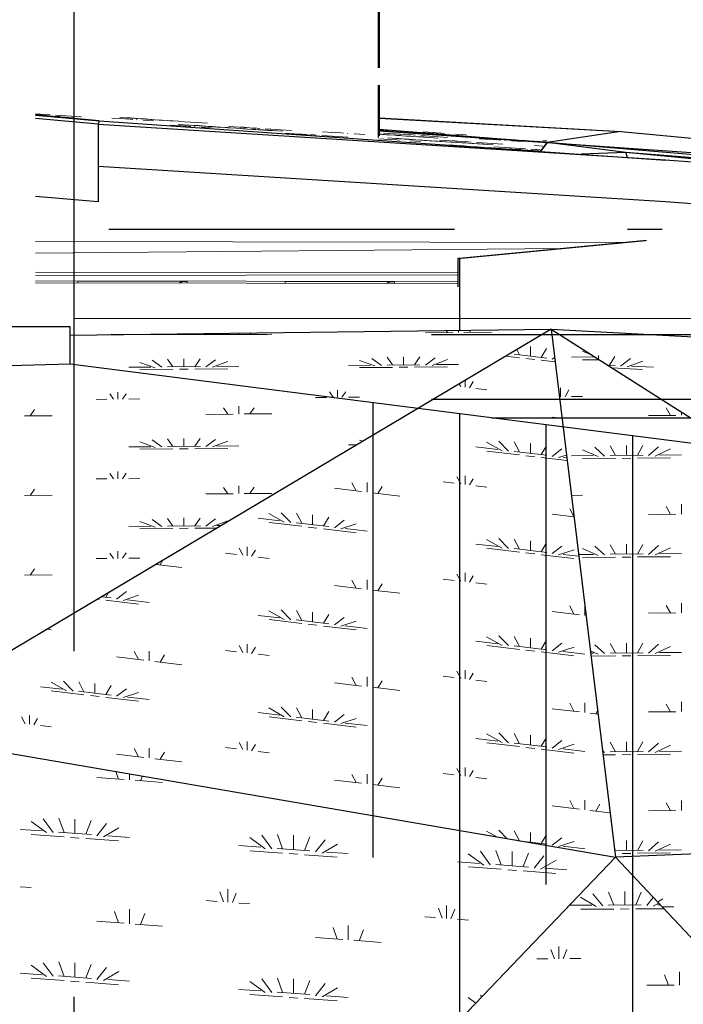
# Model space of a CAD drawing. Extents: x -805 to 3526, y -961 to 1039.
# Tile 118 of 256: x 294.46 to 296.38, y 34.36 to 37.2. Entities that reach past the tile are written whole.
import ezdxf

# ---------------------------------------------------------------- set-up
doc = ezdxf.new("R2010")
doc.units = 0
for name, pattern in [('_Ebene_', [4, 2, -1, 0, -1]), ('AUSGEZOGEN', [2, 1, 1]), ('STRICHPUNKT', [1, 0.5, -0.25, 0, -0.25]), ('VERDECKT2', [4.7625, 3.175, -1.5875])]:
    doc.linetypes.add(name, pattern=pattern)
doc.layers.get('0').update_dxf_attribs({"color": 251})
for name, color, linetype, lineweight in [('P-HP-Dorsten 2022 - Ansicht$0$IFCOUT_Oberbau_IFC_RVT-1-Schnitt 8$0$A-GENM', 13, 'Continuous', 9), ('P-HP-Dorsten 2022 - Ansicht$0$VE22-087 - Bf_Dorsten-Hervest ModellRevit2021_rvt-1-Schnitt 8$0$A-FLOR', 192, 'Continuous', 9), ('P-HP-Dorsten 2022 - Ansicht$0$VE22-087 - Bf_Dorsten-Hervest ModellRevit2021_rvt-1-Schnitt 8$0$A-FLOR-PATT', 8, 'Continuous', 35), ('P-HP-Dorsten 2022 - Ansicht$0$VE22-087 - Bf_Dorsten-Hervest ModellRevit2021_rvt-1-Schnitt 8$0$A-WALL', 113, 'Continuous', 9), ('TTK-B-Bestand', 252, 'Continuous', 35), ('TTK-P-Treppe oben', 12, 'Continuous', 25), ('TTK-P-Treppe unten', 12, 'Continuous', 25)]:
    doc.layers.add(name, color=color, linetype=linetype, lineweight=lineweight)
for name, color, linetype in [('TTK-P-Bahnsteig', 12, 'Continuous'), ('TTK-P-Böschung', 140, 'Continuous'), ('TTK-P-Gleis', 162, 'Continuous'), ('TTK-P-Kabelkanal', 162, 'Continuous'), ('TTK-P-TEXT', 12, 'AUSGEZOGEN')]:
    doc.layers.add(name, color=color, linetype=linetype)
doc.styles.add('AKG DIN 6776', font='AKG_DIN67.TTF')
doc.dimstyles.new('TTK$6', dxfattribs={"dimtxt": 2.5, "dimasz": 2.5, "dimexe": 3.5, "dimexo": 0.1, "dimgap": 1, "dimtad": 1, "dimzin": 0, "dimtxsty": 'AKG DIN 6776', "dimblk": 'OBLIQUE', "dimcen": -0.09, "dimdle": 3, "dimse1": 1, "dimse2": 1, "dimclrd": 256, "dimclre": 256, "dimclrt": 256, "dimadec": 3, "dimazin": 0, "dimtfac": 1, "dimtofl": 0, "dimtmove": 0, "dimatfit": 3, "dimldrblk": 'OBLIQUE', "dimfxl": 7, "dimfxlon": 1, "dimtolj": 1, "dimtzin": 0, "dimlwd": -1, "dimlwe": -1, "dimarcsym": 0})

# ---------------------------------------------------------------- blocks, each defined once
blk = doc.blocks.new('*D549')
at = {"layer": 'DEFPOINTS', "color": 0}
for p in [(1594.653, 36.7397), (1594.3062, 36.5752), (8.2233, 0)]:
    blk.add_point(p, dxfattribs=at)
at = {"layer": 'TTK-B-Bestand', "insert": (1594.1093, 36.9835), "char_height": 0.25, "attachment_point": 5, "style": 'AKG DIN 6776'}
blk.add_mtext('\\A1;36,588', dxfattribs=at)
blk = doc.blocks.new('_OBLIQUE')
at = {"color": 0, "linetype": 'ByBlock'}
blk.add_line((-0.5, -0.5), (0.5, 0.5), dxfattribs=at)
blk = doc.blocks.new('*D548')
at = {"layer": 'DEFPOINTS', "color": 0}
for p in [(1585.5366, 36.7706), (1585.0459, 36.614), (-0.8681, 0.0309)]:
    blk.add_point(p, dxfattribs=at)
at = {"layer": 'TTK-B-Bestand', "insert": (1585.0178, 37.0144), "char_height": 0.25, "attachment_point": 5, "style": 'AKG DIN 6776'}
blk.add_mtext('\\A1;36,621', dxfattribs=at)
blk = doc.blocks.new('*D547')
at = {"layer": 'DEFPOINTS', "color": 0}
for p in [(1244.5951, 35.6713), (1244.1853, 35.5313), (0, 0)]:
    blk.add_point(p, dxfattribs=at)
at = {"layer": 'TTK-P-Treppe unten', "insert": (1244.1389, 35.9152), "char_height": 0.25, "attachment_point": 5, "style": 'AKG DIN 6776', "bg_fill": 3, "box_fill_scale": 1.1, "bg_fill_color": 256, "bg_fill_true_color": 13158600, "bg_fill_transparency": 0}
blk.add_mtext('\\A1;35,53', dxfattribs=at)
blk = doc.blocks.new('*D546')
at = {"layer": 'DEFPOINTS', "color": 0}
for p in [(1248.9571, 37.4519), (1249.0816, 37.3335), (0, 0)]:
    blk.add_point(p, dxfattribs=at)
at = {"layer": 'TTK-P-Treppe unten', "insert": (1249.4133, 37.6958), "char_height": 0.25, "attachment_point": 5, "style": 'AKG DIN 6776'}
blk.add_mtext('\\A1;37,33', dxfattribs=at)
blk = doc.blocks.new('*D545')
at = {"layer": 'DEFPOINTS', "color": 0}
for p in [(1259.6018, 37.4765), (1259.6991, 37.3874), (0.198, 0.0396)]:
    blk.add_point(p, dxfattribs=at)
at = {"layer": 'TTK-P-Treppe unten', "insert": (1259.1455, 37.7204), "char_height": 0.25, "attachment_point": 5, "style": 'AKG DIN 6776'}
blk.add_mtext('\\A1;37,35', dxfattribs=at)
blk = doc.blocks.new('*D543')
at = {"layer": 'DEFPOINTS', "color": 0}
for p in [(859.6449, 36.5698), (860.128, 36.5698), (-0.7156, 0.0247)]:
    blk.add_point(p, dxfattribs=at)
at = {"layer": 'TTK-P-TEXT', "insert": (860.5843, 36.8136), "char_height": 0.25, "attachment_point": 5, "style": 'AKG DIN 6776'}
blk.add_mtext('\\A1;36,55', dxfattribs=at)
blk = doc.blocks.new('*D541')
at = {"layer": 'DEFPOINTS', "color": 0}
for p in [(868.7985, 36.6417), (869.2816, 36.6417), (8.438, 0.0966)]:
    blk.add_point(p, dxfattribs=at)
at = {"layer": 'TTK-B-Bestand', "insert": (869.7378, 36.8855), "char_height": 0.25, "attachment_point": 5, "style": 'AKG DIN 6776'}
blk.add_mtext('\\A1;36,55', dxfattribs=at)
blk = doc.blocks.new('*D540')
at = {"layer": 'DEFPOINTS', "color": 0}
for p in [(1239.4124, 37.4656), (1239.2481, 37.3256), (-4.9372, 1.7943)]:
    blk.add_point(p, dxfattribs=at)
at = {"layer": 'TTK-P-Treppe unten', "insert": (1238.8681, 37.7095), "char_height": 0.25, "attachment_point": 5, "style": 'AKG DIN 6776', "bg_fill": 3, "box_fill_scale": 1.1, "bg_fill_color": 256, "bg_fill_true_color": 13158600, "bg_fill_transparency": 0}
blk.add_mtext('\\A1;37,329', dxfattribs=at)
blk = doc.blocks.new('*D539')
at = {"layer": 'DEFPOINTS', "color": 0}
for p in [(303.4751, 35.7451), (303.9213, 35.7444), (0, 0)]:
    blk.add_point(p, dxfattribs=at)
at = {"layer": 'TTK-P-Treppe oben', "insert": (304.3775, 35.9883), "char_height": 0.25, "attachment_point": 5, "style": 'AKG DIN 6776'}
blk.add_mtext('\\A1;35,75', dxfattribs=at)
blk = doc.blocks.new('*D538')
at = {"layer": 'DEFPOINTS', "color": 0}
for p in [(1076.6395, 36.011), (1076.7895, 35.997), (0, 0)]:
    blk.add_point(p, dxfattribs=at)
at = {"layer": 'TTK-P-Treppe oben', "insert": (1076.1833, 36.2548), "char_height": 0.25, "attachment_point": 5, "style": 'AKG DIN 6776'}
blk.add_mtext('\\A1;36,00', dxfattribs=at)

msp = doc.modelspace()

# ---------------------------------------------------------------- linework, layer by layer
at = {"layer": 'P-HP-Dorsten 2022 - Ansicht$0$IFCOUT_Oberbau_IFC_RVT-1-Schnitt 8$0$A-GENM', "color": 251, "lineweight": 5}
for p, q in [((296.2135, 36.5592), (294.5031, 36.562)), ((296.0269, 36.5416), (294.5031, 36.5281)), ((295.7239, 36.471), (294.5031, 36.473)), ((295.7239, 36.4651), (294.5031, 36.4635)), ((294.5031, 36.448), (295.7239, 36.446)), ((294.6252, 36.4468), (294.6251, 36.4418)), ((294.6411, 36.4468), (294.6252, 36.4468)), ((294.6252, 36.4468), (294.9251, 36.4463)), ((294.918, 36.4413), (294.9251, 36.4463)), ((294.9251, 36.4463), (294.9411, 36.4463)), ((294.9251, 36.4463), (294.9251, 36.4413)), ((294.9407, 36.4413), (294.9411, 36.4463)), ((294.9411, 36.4413), (294.9411, 36.4463)), ((295.2411, 36.4458), (295.2251, 36.4458)), ((295.2251, 36.4458), (295.5251, 36.4453)), ((295.2251, 36.4458), (295.2251, 36.4408)), ((295.518, 36.4403), (295.5251, 36.4453)), ((295.5251, 36.4453), (295.5411, 36.4453)), ((295.5251, 36.4453), (295.5251, 36.4403)), ((295.5407, 36.4403), (295.5411, 36.4453)), ((295.541, 36.4403), (295.5411, 36.4453))]:
    msp.add_line(p, q, dxfattribs=at)
at = {"layer": 'P-HP-Dorsten 2022 - Ansicht$0$IFCOUT_Oberbau_IFC_RVT-1-Schnitt 8$0$A-GENM', "color": 251}
msp.add_line((295.7239, 36.44), (294.5031, 36.442), dxfattribs=at)
at = {"layer": 'P-HP-Dorsten 2022 - Ansicht$0$VE22-087 - Bf_Dorsten-Hervest ModellRevit2021_rvt-1-Schnitt 8$0$A-FLOR', "color": 251, "lineweight": 25}
for p, q in [((295.4942, 37.0642), (295.4942, 37.2953)), ((295.4962, 37.2953), (295.4962, 37.0642)), ((295.4942, 36.863), (295.4942, 37.0142)), ((295.4962, 37.0142), (295.4962, 36.8677)), ((294.687, 36.9109), (294.5031, 36.9279)), ((294.5031, 36.927), (294.687, 36.9109)), ((294.6844, 36.9011), (294.5031, 36.9176)), ((294.6844, 36.9011), (294.5031, 36.9171)), ((294.687, 36.9109), (294.6844, 36.9011)), ((294.687, 36.9109), (296.3245, 36.7975)), ((295.4962, 36.9194), (296.1956, 36.8796)), ((295.4962, 36.9181), (296.1956, 36.8796)), ((294.6841, 36.8999), (294.6844, 36.901)), ((294.6841, 36.8999), (294.6841, 36.7799)), ((296.3245, 36.7975), (294.6841, 36.8999)), ((295.4962, 36.8866), (295.9819, 36.8483)), ((295.9819, 36.8483), (295.4962, 36.8821)), ((295.4962, 36.8821), (295.9819, 36.8483)), ((296.1956, 36.8796), (295.9819, 36.8483)), ((296.1956, 36.8796), (296.788, 36.8238)), ((295.9631, 36.8225), (295.9819, 36.8483)), ((295.9819, 36.8483), (295.9631, 36.8225)), ((296.2093, 36.8188), (295.9819, 36.8483)), ((296.788, 36.781), (295.9819, 36.8483)), ((295.9819, 36.8483), (296.788, 36.7926)), ((296.2093, 36.8188), (296.0806, 36.8144)), ((296.788, 36.7639), (296.2093, 36.8188)), ((296.2093, 36.8188), (296.2139, 36.8052)), ((296.788, 36.7741), (296.2093, 36.8188)), ((296.788, 36.7624), (296.3245, 36.7975)), ((294.6841, 36.7799), (296.3245, 36.6775)), ((296.3245, 36.6775), (296.788, 36.6424)), ((295.7239, 36.5129), (296.2663, 36.5642)), ((296.2696, 36.5642), (295.7283, 36.5129)), ((295.7239, 36.5129), (295.7239, 36.4303)), ((295.7283, 36.5129), (295.7239, 36.5129)), ((295.7283, 36.5129), (295.7283, 36.3047)), ((294.6036, 36.291), (295.9933, 36.3079)), ((295.9933, 36.3079), (298.3084, 36.1822)), ((294.6036, 36.2073), (293.3819, 36.1726))]:
    msp.add_line(p, q, dxfattribs=at)
at = {"layer": 'P-HP-Dorsten 2022 - Ansicht$0$VE22-087 - Bf_Dorsten-Hervest ModellRevit2021_rvt-1-Schnitt 8$0$A-FLOR-PATT', "color": 251, "lineweight": 9}
for p, q in [((294.5153, 36.93), (294.5031, 36.9311)), ((294.5031, 36.9308), (294.5304, 36.929)), ((294.5455, 36.928), (294.5283, 36.9301)), ((294.5285, 36.9255), (294.5361, 36.9256)), ((294.5434, 36.9242), (294.5739, 36.9229)), ((294.5477, 36.9237), (294.5889, 36.9211)), ((294.5537, 36.9236), (294.6139, 36.9198)), ((294.5606, 36.927), (294.6362, 36.9222)), ((294.5757, 36.9261), (294.5741, 36.9269)), ((294.7233, 36.9184), (294.7537, 36.9165)), ((294.7464, 36.9208), (294.8074, 36.9168)), ((294.7719, 36.9153), (294.75, 36.9174)), ((294.8213, 36.9158), (294.7661, 36.9201)), ((294.784, 36.9145), (294.7687, 36.9164)), ((294.782, 36.9182), (294.8736, 36.9122)), ((294.7962, 36.9137), (294.795, 36.9145)), ((294.8388, 36.9147), (294.8101, 36.9172)), ((294.8144, 36.9126), (294.8448, 36.9106)), ((294.8532, 36.9138), (294.9331, 36.9087)), ((294.8685, 36.9129), (294.8575, 36.9139)), ((294.8919, 36.9111), (294.9164, 36.9095)), ((294.8991, 36.9109), (294.8962, 36.9112)), ((294.8918, 36.8981), (294.9219, 36.8961)), ((294.9154, 36.9003), (294.9758, 36.8964)), ((294.9399, 36.895), (294.9184, 36.897)), ((294.9347, 36.9083), (294.9999, 36.904)), ((294.9896, 36.8955), (294.935, 36.8996)), ((294.9519, 36.8942), (294.937, 36.896)), ((294.9506, 36.8978), (295.0413, 36.8919)), ((294.964, 36.8934), (294.9629, 36.8941)), ((295.0069, 36.8944), (294.9649, 36.8979)), ((294.982, 36.8923), (295.0121, 36.8903)), ((295.0363, 36.8925), (295.0055, 36.8954)), ((295.0212, 36.8935), (295.1119, 36.8876)), ((295.0665, 36.8906), (295.0499, 36.8926)), ((295.0594, 36.8908), (295.0836, 36.8892)), ((295.0607, 36.8947), (295.1368, 36.8898)), ((295.0968, 36.8886), (295.0954, 36.8896)), ((295.1216, 36.8908), (295.0969, 36.8931)), ((295.1017, 36.888), (295.1925, 36.8822)), ((295.1279, 36.8866), (295.1402, 36.8866)), ((295.152, 36.8888), (295.1354, 36.8908)), ((295.1469, 36.8853), (295.178, 36.8839)), ((295.1573, 36.8847), (295.2179, 36.8808)), ((295.1672, 36.8878), (295.2433, 36.8829)), ((295.1824, 36.8869), (295.1814, 36.8876)), ((295.4962, 36.8851), (295.5306, 36.8828)), ((295.2254, 36.8747), (295.3006, 36.8698)), ((295.2856, 36.8708), (295.2613, 36.8731)), ((295.3157, 36.8689), (295.2995, 36.8709)), ((295.3307, 36.8679), (295.4061, 36.8631)), ((295.3325, 36.879), (295.363, 36.877)), ((295.3458, 36.8669), (295.345, 36.8677)), ((295.3814, 36.8758), (295.3599, 36.8779)), ((295.3936, 36.875), (295.3789, 36.8768)), ((295.4058, 36.8742), (295.4051, 36.8749)), ((295.4242, 36.873), (295.4548, 36.8711)), ((295.4947, 36.8592), (295.525, 36.8572)), ((295.4953, 36.8721), (295.5585, 36.868)), ((295.5124, 36.871), (295.496, 36.873)), ((295.4962, 36.8814), (295.5031, 36.8809)), ((295.505, 36.8712), (295.5296, 36.8696)), ((295.5087, 36.875), (295.586, 36.8699)), ((295.5214, 36.8612), (295.5822, 36.8572)), ((295.5431, 36.8561), (295.522, 36.8581)), ((295.5552, 36.8553), (295.5408, 36.857)), ((295.596, 36.8563), (295.5416, 36.8604)), ((295.5431, 36.869), (295.5423, 36.87)), ((295.5705, 36.871), (295.5458, 36.8733)), ((295.548, 36.8684), (295.6404, 36.8624)), ((295.5566, 36.8586), (295.6479, 36.8527)), ((295.5673, 36.8545), (295.5668, 36.8552)), ((295.6135, 36.8552), (295.5719, 36.8587)), ((295.5747, 36.8669), (295.5878, 36.8669)), ((295.6015, 36.8689), (295.5852, 36.8709)), ((295.594, 36.8656), (295.6261, 36.8642)), ((295.6047, 36.865), (295.6663, 36.861)), ((295.6431, 36.8533), (295.6128, 36.8562)), ((295.6169, 36.8679), (295.6943, 36.8629)), ((295.6229, 36.8786), (295.6543, 36.8766)), ((295.6279, 36.8543), (295.7192, 36.8484)), ((295.6324, 36.8669), (295.6318, 36.8677)), ((295.6731, 36.8753), (295.6513, 36.8774)), ((295.6707, 36.8552), (295.7472, 36.8502)), ((295.6857, 36.8745), (295.6709, 36.8763)), ((295.6983, 36.8737), (295.6978, 36.8743)), ((295.7171, 36.8724), (295.7485, 36.8704)), ((295.7861, 36.8587), (295.8172, 36.8567)), ((295.8358, 36.8555), (295.8143, 36.8575)), ((295.8149, 36.8605), (295.8774, 36.8564)), ((295.8483, 36.8547), (295.8338, 36.8564)), ((295.8915, 36.8554), (295.8359, 36.8597)), ((295.851, 36.8579), (295.9447, 36.8517)), ((295.8607, 36.8539), (295.8604, 36.8545)), ((295.9095, 36.8543), (295.8671, 36.8579)), ((295.9399, 36.8523), (295.9091, 36.8552)), ((295.9696, 36.854), (295.981, 36.8533)), ((295.5855, 36.8533), (295.6158, 36.8514)), ((295.6735, 36.8513), (295.6576, 36.8533)), ((295.6662, 36.8515), (295.6905, 36.85)), ((295.7315, 36.8386), (295.7007, 36.8409)), ((295.704, 36.8494), (295.7034, 36.8503)), ((295.7319, 36.8512), (295.7076, 36.8535)), ((295.7088, 36.8488), (295.8002, 36.8429)), ((295.769, 36.836), (295.7307, 36.8392)), ((295.7353, 36.8473), (295.7483, 36.8473)), ((295.7625, 36.8492), (295.7466, 36.8512)), ((295.7543, 36.846), (295.7863, 36.8446)), ((295.765, 36.8454), (295.8259, 36.8415)), ((295.801, 36.8339), (295.7712, 36.8367)), ((295.7778, 36.8482), (295.8545, 36.8433)), ((295.7859, 36.8349), (295.8763, 36.829)), ((295.7932, 36.8473), (295.7927, 36.848)), ((295.8311, 36.832), (295.8155, 36.8339)), ((295.8279, 36.8319), (295.8478, 36.8306)), ((295.8291, 36.8358), (295.9048, 36.8309)), ((295.8612, 36.83), (295.8608, 36.8309)), ((295.8896, 36.8318), (295.8658, 36.8341)), ((295.8659, 36.8294), (295.9564, 36.8236)), ((295.8794, 36.8526), (295.9105, 36.8506)), ((295.8922, 36.828), (295.9053, 36.828)), ((295.92, 36.8299), (295.9044, 36.8318)), ((295.911, 36.8267), (295.9428, 36.8253)), ((295.9216, 36.8261), (295.9594, 36.8237)), ((295.9243, 36.8534), (295.9784, 36.8498)), ((295.9351, 36.8289), (295.9619, 36.8272)), ((295.9457, 36.8392), (295.9695, 36.8376)), ((295.9503, 36.8279), (295.95, 36.8287)), ((295.9712, 36.8503), (295.9551, 36.8522)), ((295.9635, 36.8505), (295.9782, 36.8495))]:
    msp.add_line(p, q, dxfattribs=at)
at = {"layer": 'P-HP-Dorsten 2022 - Ansicht$0$VE22-087 - Bf_Dorsten-Hervest ModellRevit2021_rvt-1-Schnitt 8$0$A-FLOR-PATT', "color": 251, "linetype": 'Continuous', "lineweight": 9}
for p, q in [((294.9954, 36.292), (295.0748, 36.2927)), ((295.059, 36.2926), (295.0563, 36.2965)), ((295.0907, 36.2928), (295.0907, 36.2969)), ((295.1066, 36.293), (295.1859, 36.2937)), ((295.1224, 36.2932), (295.1253, 36.2973)), ((295.6304, 36.2975), (295.7098, 36.2982)), ((295.694, 36.2981), (295.6898, 36.3042)), ((295.7257, 36.2984), (295.7257, 36.3046)), ((295.7415, 36.2985), (295.8209, 36.2992)), ((295.7574, 36.2987), (295.7618, 36.3051)), ((295.9336, 36.2304), (295.9336, 36.2585)), ((295.5669, 36.2049), (295.5669, 36.2279)), ((295.5987, 36.2052), (295.6141, 36.2277)), ((295.863, 36.2303), (295.9021, 36.2256)), ((295.8864, 36.2359), (295.9808, 36.2247)), ((295.9021, 36.2342), (295.8944, 36.249)), ((295.9651, 36.2267), (295.9804, 36.2521)), ((296.053, 36.2274), (296.1165, 36.228)), ((296.1096, 36.2339), (296.0843, 36.245)), ((296.131, 36.2202), (296.131, 36.2317)), ((296.1627, 36.2042), (296.1781, 36.2287)), ((294.8494, 36.1963), (294.8045, 36.2122)), ((294.8685, 36.1978), (294.8401, 36.2181)), ((294.8843, 36.199), (294.9796, 36.1998)), ((294.9002, 36.1992), (294.8848, 36.2214)), ((294.932, 36.1994), (294.932, 36.2224)), ((294.9637, 36.1997), (294.9791, 36.2222)), ((294.9955, 36.1988), (295.0239, 36.2196)), ((295.0145, 36.1978), (295.0594, 36.2145)), ((295.0272, 36.2002), (295.0907, 36.2007)), ((295.4082, 36.2035), (295.4717, 36.2041)), ((295.4844, 36.2018), (295.4395, 36.2177)), ((295.5035, 36.2033), (295.4751, 36.2236)), ((295.5193, 36.2045), (295.6145, 36.2053)), ((295.5352, 36.2047), (295.5198, 36.2269)), ((295.5987, 36.1983), (295.6939, 36.1991)), ((295.6304, 36.2043), (295.6588, 36.2251)), ((295.6495, 36.2033), (295.6944, 36.22)), ((295.6622, 36.2057), (295.7257, 36.2063)), ((295.921, 36.2234), (295.9461, 36.2204)), ((295.965, 36.2182), (296.0048, 36.2134)), ((295.9965, 36.2215), (296.0032, 36.2266)), ((296.0847, 36.2191), (296.1321, 36.2196)), ((296.1557, 36.2045), (296.1786, 36.2034)), ((296.1944, 36.2013), (296.2228, 36.2233)), ((296.2135, 36.1992), (296.2583, 36.2155)), ((296.2262, 36.2012), (296.2896, 36.1982)), ((294.7732, 36.198), (294.8367, 36.1985)), ((294.805, 36.1914), (294.9002, 36.1922)), ((294.9193, 36.1924), (294.9447, 36.1926)), ((294.9637, 36.1927), (295.059, 36.1936)), ((295.44, 36.1969), (295.5352, 36.1977)), ((295.5543, 36.1979), (295.5797, 36.1981)), ((296.169, 36.1961), (296.2578, 36.1919)), ((295.7322, 36.1419), (295.728, 36.1499)), ((295.7448, 36.1404), (295.7448, 36.1599)), ((295.7574, 36.1389), (295.7681, 36.1567)), ((294.7288, 36.1056), (294.718, 36.1211)), ((294.7415, 36.1056), (294.7415, 36.1264)), ((294.7542, 36.1058), (294.7649, 36.1215)), ((295.3638, 36.1111), (295.353, 36.1266)), ((295.3765, 36.1112), (295.3765, 36.1319)), ((295.3891, 36.1113), (295.3999, 36.1271)), ((295.7762, 36.1366), (295.8077, 36.1328)), ((296.0212, 36.1128), (296.0212, 36.1385)), ((296.0338, 36.1129), (296.0446, 36.1324)), ((296.053, 36.1131), (296.0847, 36.1134)), ((294.678, 36.1051), (294.7097, 36.1054)), ((294.7732, 36.1059), (294.805, 36.1062)), ((295.3129, 36.1106), (295.3447, 36.1109)), ((295.4082, 36.1114), (295.4399, 36.1117))]:
    msp.add_line(p, q, dxfattribs=at)
at = {"layer": 'P-HP-Dorsten 2022 - Ansicht$0$VE22-087 - Bf_Dorsten-Hervest ModellRevit2021_rvt-1-Schnitt 8$0$A-WALL', "color": 251, "lineweight": 25}
for p, q in [((294.6842, 36.7799), (294.6842, 36.6761)), ((294.6842, 36.6761), (294.5031, 36.6921)), ((294.6036, 36.3153), (289.8269, 36.3153)), ((294.6036, 36.2073), (294.6036, 36.3153))]:
    msp.add_line(p, q, dxfattribs=at)
at = {"layer": 'TTK-P-Gleis', "color": 251, "linetype": 'STRICHPUNKT', "ltscale": 2}
msp.add_line((314.6147, 36.5876), (294.6147, 36.597), dxfattribs=at)
at = {"layer": 'TTK-P-Kabelkanal', "color": 251, "linetype": 'AUSGEZOGEN', "ltscale": 2}
msp.add_line((298.0287, 36.3374), (294.6147, 36.339), dxfattribs=at)

# ---------------------------------------------------------------- dimensions: what is measured, and where the dimension line sits
at = {"layer": 'TTK-B-Bestand', "color": 251}
for feature_location, offset, origin, text, picture, middle in [((1585.0459, 36.614), (0.4461, 0.1576), (-0.8681, 0.0309), '36,621', '*D548', (1585.0178, 37.0144)), ((1594.3062, 36.5752), (0.2947, 0.1656), (8.2233, 0), '36,588', '*D549', (1594.1093, 36.9835))]:
    dim = msp.add_ordinate_dim(feature_location=feature_location, offset=offset, dtype=0, origin=origin, text=text, dimstyle='TTK$6', override={"dimscale": 0, "dimdec": 3, "dimtmove": 1, "dimfxlon": 0}, dxfattribs=at)
    dim.commit()
    dim.dimension.update_dxf_attribs({"geometry": picture, "text_midpoint": middle})

# ---------------------------------------------------------------- next in the draw order: dimensions: what is measured, and where the dimension line sits
at = {"layer": 'TTK-P-Treppe unten', "color": 251}
dim = msp.add_ordinate_dim(feature_location=(1244.1853, 35.5313), offset=(0.4098, 0.14), dtype=0, origin=(0, 0), dimstyle='TTK$6', override={"dimscale": 0, "dimtfill": 1}, dxfattribs=at)
dim.commit()
dim.dimension.update_dxf_attribs({"geometry": '*D547', "text_midpoint": (1244.1389, 35.9152)})

# ---------------------------------------------------------------- next in the draw order: linework, layer by layer
at = {"layer": 'P-HP-Dorsten 2022 - Ansicht$0$VE22-087 - Bf_Dorsten-Hervest ModellRevit2021_rvt-1-Schnitt 8$0$A-FLOR', "color": 251, "lineweight": 25}
for p, q in [((295.9933, 36.3079), (294.045, 35.1476)), ((295.9933, 36.3079), (298.2546, 34.8691)), ((295.9933, 36.3079), (296.1793, 34.7805)), ((294.045, 35.1476), (296.1793, 34.7805)), ((298.2546, 34.8691), (296.1793, 34.7805)), ((296.1793, 34.7805), (294.0896, 32.5953)), ((298.2375, 32.5953), (296.1793, 34.7805))]:
    msp.add_line(p, q, dxfattribs=at)
at = {"layer": 'P-HP-Dorsten 2022 - Ansicht$0$VE22-087 - Bf_Dorsten-Hervest ModellRevit2021_rvt-1-Schnitt 8$0$A-FLOR-PATT', "color": 251, "linetype": 'Continuous', "lineweight": 9}
for p, q in [((295.0907, 36.0626), (295.0907, 36.0856)), ((294.4716, 36.0572), (294.551, 36.0579)), ((294.4875, 36.0575), (294.4998, 36.0754)), ((294.9954, 36.0618), (295.0748, 36.0625)), ((295.059, 36.0624), (295.0467, 36.0802)), ((295.1066, 36.0628), (295.1859, 36.0634)), ((295.1224, 36.063), (295.1348, 36.081)), ((296.2752, 36.0581), (296.3546, 36.0588)), ((296.3387, 36.0587), (296.3264, 36.0807)), ((296.3704, 36.059), (296.3704, 36.0679)), ((295.9965, 36.0541), (296.0246, 36.0508)), ((294.8494, 35.9661), (294.8045, 35.982)), ((294.8685, 35.9676), (294.8401, 35.9879)), ((294.9002, 35.9689), (294.8848, 35.9911)), ((294.932, 35.9692), (294.932, 35.9922)), ((294.9637, 35.9695), (294.9791, 35.992)), ((294.9955, 35.9686), (295.0239, 35.9894)), ((295.0145, 35.9676), (295.0594, 35.9842)), ((295.4082, 35.9733), (295.4318, 35.9735)), ((295.4494, 35.984), (295.4395, 35.9875)), ((295.8517, 35.956), (295.8072, 35.9812)), ((295.8707, 35.9553), (295.8425, 35.9838)), ((295.9021, 35.9529), (295.8869, 35.982)), ((295.9336, 35.9491), (295.9336, 35.9773)), ((295.9651, 35.9454), (295.9804, 35.9709)), ((296.2117, 35.9432), (296.2117, 35.9717)), ((296.2434, 35.9434), (296.2588, 35.9713)), ((294.7732, 35.9678), (294.8367, 35.9683)), ((294.805, 35.9611), (294.9002, 35.962)), ((294.8843, 35.9687), (294.9796, 35.9696)), ((294.9193, 35.9621), (294.9447, 35.9624)), ((294.9637, 35.9625), (295.059, 35.9634)), ((295.0272, 35.97), (295.0907, 35.9705)), ((295.7762, 35.9678), (295.8392, 35.9603)), ((295.8077, 35.9556), (295.9021, 35.9444)), ((295.8864, 35.9547), (295.9808, 35.9435)), ((295.9965, 35.9403), (296.0247, 35.9621)), ((296.0154, 35.9365), (296.0376, 35.9438)), ((296.1292, 35.9396), (296.0843, 35.9593)), ((296.1482, 35.9411), (296.1198, 35.9664)), ((296.1641, 35.9427), (296.2593, 35.9436)), ((296.1799, 35.9429), (296.1645, 35.9705)), ((296.2752, 35.9423), (296.3036, 35.9682)), ((296.2942, 35.9411), (296.3391, 35.9617)), ((296.307, 35.9441), (296.3705, 35.9447)), ((295.921, 35.9422), (295.9461, 35.9392)), ((295.965, 35.9369), (296.0395, 35.9281)), ((296.028, 35.9379), (296.0385, 35.9366)), ((296.053, 35.9417), (296.1165, 35.9423)), ((296.0847, 35.9334), (296.1799, 35.9343)), ((296.199, 35.9345), (296.2244, 35.9347)), ((296.2434, 35.9349), (296.3387, 35.9358)), ((294.7288, 35.8754), (294.718, 35.8909)), ((294.7415, 35.8754), (294.7415, 35.8961)), ((294.7542, 35.8756), (294.7649, 35.8913)), ((294.678, 35.8749), (294.7097, 35.8751)), ((294.7732, 35.8757), (294.805, 35.876)), ((295.43, 35.8404), (295.4178, 35.8637)), ((295.4615, 35.8366), (295.4615, 35.8647)), ((295.6818, 35.8666), (295.7133, 35.8628)), ((295.7322, 35.8607), (295.7215, 35.881)), ((295.7448, 35.8591), (295.7448, 35.8844)), ((295.7574, 35.8577), (295.7681, 35.8755)), ((294.4875, 35.8273), (294.4998, 35.8452)), ((294.9954, 35.8316), (295.0748, 35.8323)), ((295.059, 35.8322), (295.0467, 35.85)), ((295.0907, 35.8324), (295.0907, 35.8554)), ((295.1066, 35.8325), (295.1859, 35.8332)), ((295.1224, 35.8328), (295.1348, 35.8507)), ((295.3671, 35.8478), (295.4457, 35.8384)), ((295.4772, 35.8347), (295.5559, 35.8253)), ((295.493, 35.8329), (295.5052, 35.8532)), ((295.7762, 35.8553), (295.8077, 35.8516)), ((294.4716, 35.827), (294.551, 35.8277)), ((296.053, 35.8274), (296.0847, 35.8277)), ((296.3704, 35.7733), (296.3704, 35.8018)), ((295.2223, 35.7497), (295.1777, 35.7749)), ((295.2412, 35.7489), (295.213, 35.7774)), ((295.2727, 35.7466), (295.2574, 35.7757)), ((295.9965, 35.7729), (296.0593, 35.7654)), ((296.0593, 35.7659), (296.0473, 35.7888)), ((296.2752, 35.7724), (296.3546, 35.7731)), ((296.3387, 35.773), (296.3264, 35.795)), ((294.8494, 35.7359), (294.8045, 35.7518)), ((294.8685, 35.7373), (294.8401, 35.7577)), ((294.9002, 35.7387), (294.8848, 35.7609)), ((294.932, 35.739), (294.932, 35.762)), ((294.9637, 35.7393), (294.9791, 35.7618)), ((294.9955, 35.7384), (295.0239, 35.7592)), ((295.0145, 35.7374), (295.0594, 35.754)), ((295.1467, 35.7615), (295.2097, 35.754)), ((295.1782, 35.7493), (295.2726, 35.7381)), ((295.2569, 35.7484), (295.3513, 35.7371)), ((295.3041, 35.7428), (295.3041, 35.7709)), ((295.3356, 35.7391), (295.3509, 35.7646)), ((295.367, 35.7339), (295.3952, 35.7557)), ((295.3859, 35.7302), (295.4304, 35.7448)), ((294.7732, 35.7376), (294.8367, 35.7381)), ((294.805, 35.7309), (294.9002, 35.7318)), ((294.8843, 35.7385), (294.9796, 35.7394)), ((294.9193, 35.7319), (294.9447, 35.7322)), ((294.9637, 35.7323), (295.0277, 35.7329)), ((295.0272, 35.7398), (295.0395, 35.7399)), ((295.2915, 35.7358), (295.3167, 35.7328)), ((295.3356, 35.7306), (295.43, 35.7193)), ((295.3985, 35.7315), (295.4615, 35.724)), ((295.7762, 35.6866), (295.8392, 35.6791)), ((295.8517, 35.6748), (295.8072, 35.7)), ((295.8707, 35.674), (295.8425, 35.7025)), ((295.9021, 35.6717), (295.8869, 35.7008)), ((295.9336, 35.6679), (295.9336, 35.696)), ((295.9651, 35.6642), (295.9804, 35.6897)), ((296.2117, 35.6575), (296.2117, 35.6861)), ((294.7288, 35.6452), (294.718, 35.6607)), ((294.7415, 35.6452), (294.7415, 35.6659)), ((294.7542, 35.6454), (294.7649, 35.6611)), ((295.0523, 35.6602), (295.0838, 35.6565)), ((295.1027, 35.6543), (295.092, 35.6747)), ((295.1153, 35.6528), (295.1153, 35.6781)), ((295.1279, 35.6513), (295.1386, 35.6692)), ((295.8077, 35.6744), (295.9021, 35.6632)), ((295.8864, 35.6735), (295.9808, 35.6622)), ((295.921, 35.6609), (295.9461, 35.6579)), ((295.9965, 35.659), (296.0247, 35.6808)), ((296.0154, 35.6553), (296.0599, 35.6699)), ((296.1292, 35.6539), (296.0843, 35.6736)), ((296.1482, 35.6554), (296.1198, 35.6807)), ((296.1641, 35.657), (296.2593, 35.6579)), ((296.1799, 35.6572), (296.1645, 35.6848)), ((296.2434, 35.6577), (296.2588, 35.6856)), ((296.2752, 35.6566), (296.3036, 35.6825)), ((296.2942, 35.6554), (296.3391, 35.676)), ((296.307, 35.6584), (296.3705, 35.659)), ((294.678, 35.6447), (294.7097, 35.6449)), ((294.7732, 35.6455), (294.805, 35.6458)), ((294.8635, 35.6265), (294.8715, 35.6398)), ((295.1467, 35.649), (295.1782, 35.6452)), ((295.965, 35.6557), (296.0595, 35.6444)), ((296.028, 35.6566), (296.0732, 35.6512)), ((296.0726, 35.6562), (296.1165, 35.6566)), ((296.0847, 35.6477), (296.1799, 35.6486)), ((296.199, 35.6488), (296.2244, 35.649)), ((296.2434, 35.6492), (296.3387, 35.6501)), ((294.4875, 35.597), (294.4998, 35.615)), ((294.8514, 35.6279), (294.9264, 35.6189)), ((295.7448, 35.5779), (295.7448, 35.6032)), ((294.4716, 35.5968), (294.551, 35.5975)), ((295.43, 35.5591), (295.4178, 35.5824)), ((295.4615, 35.5553), (295.4615, 35.5835)), ((295.6818, 35.5853), (295.7133, 35.5816)), ((295.7322, 35.5794), (295.7215, 35.5998)), ((295.7574, 35.5764), (295.7681, 35.5943)), ((295.7762, 35.5741), (295.8077, 35.5703)), ((294.7062, 35.5328), (294.7142, 35.5461)), ((294.7376, 35.5276), (294.7657, 35.5494)), ((295.3671, 35.5665), (295.4457, 35.5572)), ((295.4772, 35.5534), (295.5559, 35.5441)), ((295.493, 35.5516), (295.5052, 35.572)), ((294.6822, 35.5271), (294.6872, 35.5265)), ((294.694, 35.5341), (294.7218, 35.5308)), ((294.7061, 35.5242), (294.8005, 35.513)), ((294.7564, 35.5238), (294.801, 35.5384)), ((294.769, 35.5252), (294.832, 35.5177)), ((296.3704, 35.4876), (296.3704, 35.5161)), ((295.2223, 35.4684), (295.1777, 35.4936)), ((295.2412, 35.4677), (295.213, 35.4962)), ((295.2727, 35.4654), (295.2574, 35.4945)), ((295.3041, 35.4616), (295.3041, 35.4897)), ((295.9965, 35.4916), (296.0752, 35.4823)), ((296.0595, 35.4842), (296.0473, 35.5075)), ((296.091, 35.4804), (296.091, 35.5057)), ((296.2752, 35.4867), (296.3546, 35.4874)), ((296.3387, 35.4873), (296.3264, 35.5093)), ((295.1467, 35.4802), (295.2097, 35.4728)), ((295.1782, 35.4681), (295.2726, 35.4568)), ((295.2569, 35.4671), (295.3513, 35.4559)), ((295.3356, 35.4579), (295.3509, 35.4833)), ((295.367, 35.4527), (295.3952, 35.4745)), ((295.3859, 35.449), (295.4304, 35.4635)), ((294.5365, 35.4403), (294.5487, 35.4389)), ((295.2915, 35.4546), (295.3167, 35.4516)), ((295.3356, 35.4493), (295.43, 35.4381)), ((295.3985, 35.4503), (295.4615, 35.4428)), ((295.7762, 35.4053), (295.8392, 35.3979)), ((295.8517, 35.3936), (295.8072, 35.4187)), ((295.8707, 35.3928), (295.8425, 35.4213)), ((295.9021, 35.3905), (295.8869, 35.4196)), ((295.9336, 35.3867), (295.9336, 35.4148)), ((295.9651, 35.383), (295.9804, 35.4084)), ((294.8005, 35.3528), (294.7883, 35.3761)), ((294.832, 35.349), (294.832, 35.3771)), ((295.0523, 35.379), (295.0838, 35.3752)), ((295.1027, 35.3731), (295.092, 35.3935)), ((295.1153, 35.3716), (295.1153, 35.3969)), ((295.1279, 35.3701), (295.1386, 35.3879)), ((295.8077, 35.3932), (295.9021, 35.3819)), ((295.8864, 35.3922), (295.9808, 35.381)), ((295.921, 35.3797), (295.9461, 35.3767)), ((295.965, 35.3744), (296.0595, 35.3632)), ((295.9965, 35.3778), (296.0247, 35.3996)), ((296.0154, 35.3741), (296.0599, 35.3886)), ((296.028, 35.3754), (296.091, 35.3679)), ((296.1292, 35.3682), (296.1065, 35.3781)), ((296.1482, 35.3697), (296.1198, 35.395)), ((296.1799, 35.3715), (296.1645, 35.3991)), ((296.2117, 35.3718), (296.2117, 35.4004)), ((296.2434, 35.372), (296.2588, 35.3999)), ((296.2752, 35.371), (296.3036, 35.3968)), ((296.2942, 35.3697), (296.3391, 35.3903)), ((296.307, 35.3727), (296.3705, 35.3733)), ((294.7376, 35.3602), (294.8163, 35.3508)), ((294.8477, 35.3471), (294.9264, 35.3377)), ((294.8635, 35.3453), (294.8757, 35.3657)), ((295.1467, 35.3677), (295.1782, 35.364)), ((296.1074, 35.3708), (296.1165, 35.3709)), ((296.1084, 35.3623), (296.1799, 35.3629)), ((296.1641, 35.3713), (296.2593, 35.3722)), ((296.199, 35.3631), (296.2244, 35.3633)), ((296.2434, 35.3635), (296.3387, 35.3644)), ((295.7322, 35.2982), (295.7215, 35.3186)), ((295.7448, 35.2967), (295.7448, 35.322)), ((294.5928, 35.2621), (294.5483, 35.2873)), ((294.6117, 35.2614), (294.5836, 35.2899)), ((294.6432, 35.259), (294.6279, 35.2881)), ((295.43, 35.2779), (295.4178, 35.3012)), ((295.4615, 35.2741), (295.4615, 35.3022)), ((295.493, 35.2704), (295.5052, 35.2908)), ((295.6818, 35.3041), (295.7133, 35.3003)), ((295.7574, 35.2952), (295.7681, 35.313)), ((295.7762, 35.2929), (295.8077, 35.2891)), ((294.5173, 35.2739), (294.5802, 35.2664)), ((294.5487, 35.2617), (294.6431, 35.2505)), ((294.6274, 35.2608), (294.7218, 35.2496)), ((294.6746, 35.2552), (294.6746, 35.2834)), ((294.7062, 35.2515), (294.7214, 35.277)), ((294.7376, 35.2464), (294.7657, 35.2682)), ((295.3671, 35.2853), (295.4457, 35.2759)), ((295.4772, 35.2722), (295.5559, 35.2628)), ((294.662, 35.2482), (294.6872, 35.2452)), ((294.7061, 35.243), (294.8005, 35.2318)), ((294.7564, 35.2426), (294.801, 35.2572)), ((294.769, 35.2439), (294.832, 35.2365)), ((296.3704, 35.2019), (296.3704, 35.2304)), ((295.2223, 35.1872), (295.1777, 35.2124)), ((295.2412, 35.1865), (295.213, 35.215)), ((295.2727, 35.1841), (295.2574, 35.2132)), ((295.3041, 35.1803), (295.3041, 35.2085)), ((295.3356, 35.1766), (295.3509, 35.2021)), ((295.9965, 35.2104), (296.0752, 35.201)), ((296.0595, 35.203), (296.0473, 35.2263)), ((296.091, 35.1992), (296.091, 35.2273)), ((296.1225, 35.1955), (296.1277, 35.2042)), ((296.3387, 35.2016), (296.3264, 35.2237)), ((294.4732, 35.1668), (294.4625, 35.1871)), ((294.4858, 35.1652), (294.4858, 35.1905)), ((294.4984, 35.1638), (294.5091, 35.1816)), ((295.1467, 35.199), (295.2097, 35.1915)), ((295.1782, 35.1868), (295.2726, 35.1756)), ((295.2569, 35.1859), (295.3513, 35.1747)), ((295.367, 35.1715), (295.3952, 35.1933)), ((295.3859, 35.1677), (295.4304, 35.1823)), ((296.1067, 35.1973), (296.1289, 35.1946)), ((296.2752, 35.201), (296.3546, 35.2017)), ((294.5173, 35.1614), (294.5487, 35.1577)), ((295.2915, 35.1733), (295.3167, 35.1704)), ((295.3356, 35.1681), (295.43, 35.1569)), ((295.3985, 35.169), (295.4615, 35.1616)), ((295.7762, 35.1241), (295.8392, 35.1166)), ((295.8517, 35.1123), (295.8072, 35.1375)), ((295.8707, 35.1116), (295.8425, 35.1401)), ((295.9021, 35.1092), (295.8869, 35.1383)), ((295.9336, 35.1054), (295.9336, 35.1336)), ((295.9651, 35.1017), (295.9804, 35.1272)), ((295.9965, 35.0966), (296.0247, 35.1184)), ((294.8005, 35.0716), (294.7883, 35.0949)), ((294.832, 35.0678), (294.832, 35.0959)), ((295.0523, 35.0977), (295.0838, 35.094)), ((295.1027, 35.0919), (295.092, 35.1122)), ((295.1153, 35.0903), (295.1153, 35.1156)), ((295.1279, 35.0889), (295.1386, 35.1067)), ((295.8077, 35.1119), (295.9021, 35.1007)), ((295.8864, 35.111), (295.9808, 35.0998)), ((295.921, 35.0985), (295.9462, 35.0955)), ((295.965, 35.0932), (296.0595, 35.082)), ((296.0154, 35.0928), (296.0599, 35.1074)), ((296.028, 35.0942), (296.091, 35.0867)), ((296.1482, 35.084), (296.1416, 35.0899)), ((296.1799, 35.0858), (296.1645, 35.1134)), ((296.2117, 35.0861), (296.2117, 35.1147)), ((296.2434, 35.0863), (296.2588, 35.1142)), ((296.2752, 35.0853), (296.3036, 35.1111)), ((296.2942, 35.084), (296.3391, 35.1047)), ((294.7376, 35.0789), (294.8163, 35.0696)), ((294.8477, 35.0658), (294.9264, 35.0565)), ((294.8635, 35.0641), (294.8757, 35.0844)), ((295.1467, 35.0865), (295.1782, 35.0828)), ((296.1432, 35.0769), (296.1799, 35.0772)), ((296.1641, 35.0857), (296.2593, 35.0866)), ((296.199, 35.0774), (296.2244, 35.0777)), ((296.2434, 35.0778), (296.3387, 35.0787)), ((296.307, 35.087), (296.3705, 35.0876)), ((295.7322, 35.017), (295.7215, 35.0373)), ((295.7448, 35.0154), (295.7448, 35.0407)), ((295.7574, 35.014), (295.7681, 35.0318)), ((294.6803, 35.0114), (294.7593, 35.0055)), ((294.7435, 35.0068), (294.7354, 35.0289)), ((294.7751, 35.0044), (294.7751, 35.022)), ((294.7909, 35.0032), (294.8699, 34.9973)), ((294.8068, 35.0021), (294.8121, 35.0157)), ((295.3671, 35.0041), (295.4457, 34.9947)), ((295.43, 34.9967), (295.4178, 35.02)), ((295.4615, 34.9929), (295.4615, 35.021)), ((295.493, 34.9892), (295.5052, 35.0095)), ((295.6818, 35.0229), (295.7133, 35.0191)), ((295.7762, 35.0116), (295.8077, 35.0079)), ((295.4772, 34.9909), (295.5559, 34.9816)), ((296.091, 34.918), (296.091, 34.9461)), ((295.9965, 34.9292), (296.0752, 34.9198)), ((296.0595, 34.9218), (296.0473, 34.9451)), ((296.1225, 34.9143), (296.1347, 34.9346)), ((296.3387, 34.9159), (296.3264, 34.938)), ((296.3704, 34.9162), (296.3704, 34.9448)), ((294.5539, 34.8524), (294.5257, 34.8916)), ((294.5856, 34.8521), (294.5702, 34.8936)), ((294.6171, 34.8498), (294.6171, 34.8913)), ((296.1067, 34.9161), (296.1636, 34.9093)), ((296.2752, 34.9153), (296.3546, 34.916)), ((294.4591, 34.8614), (294.5223, 34.8567)), ((294.535, 34.8518), (294.4903, 34.8845)), ((294.6488, 34.8474), (294.6641, 34.8866)), ((294.6804, 34.843), (294.7086, 34.8781)), ((294.6993, 34.8396), (294.744, 34.8657)), ((294.4907, 34.8466), (294.5855, 34.8396)), ((294.5697, 34.8532), (294.6645, 34.8462)), ((294.6045, 34.8382), (294.6297, 34.8363)), ((294.6487, 34.8349), (294.7435, 34.8279)), ((294.7119, 34.8427), (294.7751, 34.838)), ((295.167, 34.8049), (295.1223, 34.8376)), ((295.1859, 34.8055), (295.1576, 34.8448)), ((295.2175, 34.8052), (295.2022, 34.8467)), ((295.2491, 34.8029), (295.2491, 34.8445)), ((295.2807, 34.8005), (295.2961, 34.8397)), ((295.837, 34.8394), (295.8072, 34.8563)), ((295.8668, 34.8343), (295.8425, 34.8588)), ((295.902, 34.8282), (295.8869, 34.8571)), ((295.9336, 34.8242), (295.9336, 34.8523)), ((295.9651, 34.8205), (295.9804, 34.846)), ((295.9965, 34.8153), (296.0247, 34.8371)), ((295.0911, 34.8145), (295.1543, 34.8099)), ((295.2017, 34.8063), (295.2965, 34.7993)), ((295.3123, 34.7962), (295.3406, 34.8313)), ((295.3313, 34.7927), (295.376, 34.8188)), ((295.9079, 34.8272), (295.9808, 34.8185)), ((296.0154, 34.8116), (296.0599, 34.8262)), ((296.028, 34.8129), (296.091, 34.8054)), ((296.1799, 34.8001), (296.1761, 34.8071)), ((296.2117, 34.8004), (296.2117, 34.829)), ((296.2434, 34.8006), (296.2588, 34.8285)), ((296.2752, 34.7996), (296.3036, 34.8254)), ((296.2942, 34.7983), (296.3391, 34.819)), ((295.1227, 34.7997), (295.2175, 34.7927)), ((295.2364, 34.7913), (295.2617, 34.7894)), ((295.2807, 34.788), (295.3755, 34.781)), ((295.3439, 34.7958), (295.4071, 34.7911)), ((295.7989, 34.758), (295.7543, 34.7907)), ((295.8179, 34.7586), (295.7896, 34.7979)), ((295.8495, 34.7583), (295.8342, 34.7998)), ((295.8811, 34.756), (295.8811, 34.7976)), ((295.9127, 34.7536), (295.928, 34.7929)), ((295.9443, 34.7493), (295.9726, 34.7844)), ((296.1769, 34.8001), (296.2593, 34.8009)), ((296.178, 34.7915), (296.1799, 34.7915)), ((296.199, 34.7917), (296.2244, 34.792)), ((296.2434, 34.7921), (296.3387, 34.793)), ((296.307, 34.8013), (296.3705, 34.8019)), ((295.7231, 34.7677), (295.7863, 34.763)), ((295.7546, 34.7528), (295.8494, 34.7458)), ((295.8337, 34.7595), (295.9284, 34.7524)), ((295.9633, 34.7458), (296.008, 34.7719)), ((295.9758, 34.7489), (296.039, 34.7442)), ((295.8684, 34.7444), (295.8937, 34.7425)), ((295.9126, 34.7411), (296.0074, 34.7341)), ((294.4591, 34.6951), (294.4907, 34.6927)), ((295.0469, 34.6515), (295.0361, 34.6806)), ((295.0595, 34.6506), (295.0595, 34.688)), ((295.0722, 34.6496), (295.0829, 34.6771)), ((296.1238, 34.6384), (296.0789, 34.6656)), ((296.1428, 34.6403), (296.1144, 34.6748)), ((296.1746, 34.6424), (296.1592, 34.6799)), ((296.2064, 34.6425), (296.2064, 34.6812)), ((296.2381, 34.6426), (296.2535, 34.6801)), ((296.2699, 34.6408), (296.289, 34.6641)), ((294.9963, 34.6552), (295.0279, 34.6529)), ((295.0911, 34.6482), (295.1227, 34.6458)), ((295.6788, 34.6047), (295.6681, 34.6337)), ((295.6915, 34.6037), (295.6915, 34.6411)), ((296.0476, 34.6421), (296.1111, 34.6422)), ((296.1587, 34.6424), (296.254, 34.6427)), ((296.2889, 34.6389), (296.304, 34.6482)), ((296.3014, 34.6509), (296.317, 34.6604)), ((296.3016, 34.6428), (296.309, 34.6428)), ((296.3145, 34.637), (296.3483, 34.6369)), ((294.7435, 34.5909), (294.7313, 34.624)), ((294.7751, 34.5885), (294.7751, 34.6301)), ((294.8068, 34.5862), (294.819, 34.6175)), ((295.6282, 34.6083), (295.6598, 34.606)), ((295.7041, 34.6027), (295.7149, 34.6302)), ((296.0794, 34.6306), (296.1746, 34.6308)), ((296.1937, 34.6309), (296.2191, 34.631)), ((296.2381, 34.631), (296.3199, 34.6313)), ((294.6803, 34.5955), (294.7593, 34.5896)), ((294.7909, 34.5873), (294.8699, 34.5814)), ((295.3755, 34.544), (295.3632, 34.5772)), ((295.4071, 34.5416), (295.4071, 34.5832)), ((295.723, 34.6013), (295.7546, 34.599)), ((295.3123, 34.5486), (295.3913, 34.5427)), ((295.4387, 34.5393), (295.451, 34.5706)), ((295.4229, 34.5404), (295.5019, 34.5345)), ((296.0159, 34.4873), (296.0159, 34.5221)), ((296.0032, 34.4873), (295.9924, 34.5135)), ((296.0286, 34.4873), (296.0394, 34.5136)), ((294.535, 34.4359), (294.4903, 34.4686)), ((294.5539, 34.4365), (294.5257, 34.4757)), ((294.5856, 34.4362), (294.5702, 34.4777)), ((294.6171, 34.4339), (294.6171, 34.4754)), ((294.6488, 34.4315), (294.6641, 34.4707)), ((294.6804, 34.4271), (294.7086, 34.4622)), ((295.9524, 34.4871), (295.9841, 34.4872)), ((296.0476, 34.4874), (296.0794, 34.4875)), ((294.4591, 34.4455), (294.5223, 34.4408)), ((294.5697, 34.4373), (294.6645, 34.4303)), ((294.6993, 34.4237), (294.744, 34.4498)), ((296.3334, 34.4109), (296.3211, 34.4409)), ((296.3651, 34.411), (296.3651, 34.4497)), ((294.4907, 34.4307), (294.5855, 34.4237)), ((294.6045, 34.4223), (294.6297, 34.4204)), ((294.6487, 34.419), (294.7435, 34.412)), ((294.7119, 34.4268), (294.7751, 34.4221)), ((295.167, 34.389), (295.1223, 34.4217)), ((295.1859, 34.3896), (295.1576, 34.4289)), ((295.2175, 34.3893), (295.2022, 34.4308)), ((295.2491, 34.387), (295.2491, 34.4286)), ((295.2807, 34.3846), (295.2961, 34.4238)), ((295.3123, 34.3803), (295.3406, 34.4154)), ((295.8244, 34.4094), (295.8254, 34.4094)), ((296.2699, 34.4107), (296.3492, 34.411)), ((295.0911, 34.3986), (295.1543, 34.394)), ((295.1227, 34.3838), (295.2175, 34.3768)), ((295.2017, 34.3904), (295.2965, 34.3834)), ((295.3313, 34.3768), (295.376, 34.4029)), ((295.3439, 34.3799), (295.4071, 34.3752)), ((295.7933, 34.3769), (295.7896, 34.382)), ((295.2364, 34.3754), (295.2617, 34.3735)), ((295.2807, 34.3721), (295.3755, 34.3651)), ((295.7761, 34.3589), (295.7543, 34.3748))]:
    msp.add_line(p, q, dxfattribs=at)
at = {"layer": 'TTK-P-Bahnsteig', "color": 251, "linetype": '_Ebene_'}
msp.add_line((294.6147, 31.2769), (294.6147, 44.5202), dxfattribs=at)

# ---------------------------------------------------------------- next in the draw order: dimensions: what is measured, and where the dimension line sits
at = {"layer": 'TTK-B-Bestand', "color": 251}
dim = msp.add_ordinate_dim(feature_location=(868.7985, 36.6417), offset=(0.4831, 0), dtype=0, origin=(8.438, 0.0966), dimstyle='TTK$6', override={"dimscale": 0, "dimfxlon": 0}, dxfattribs=at)
dim.commit()
dim.dimension.update_dxf_attribs({"geometry": '*D541', "text_midpoint": (869.7378, 36.8855)})
at = {"layer": 'TTK-P-TEXT', "color": 251}
dim = msp.add_ordinate_dim(feature_location=(859.6449, 36.5698), offset=(0.4831, 0), dtype=0, origin=(-0.7156, 0.0247), dimstyle='TTK$6', override={"dimscale": 0, "dimfxlon": 0}, dxfattribs=at)
dim.commit()
dim.dimension.update_dxf_attribs({"geometry": '*D543', "text_midpoint": (860.5843, 36.8136)})
at = {"layer": 'TTK-P-Treppe unten', "color": 251}
for feature_location, offset, origin, picture, middle in [((1259.6991, 37.3874), (-0.0973, 0.0891), (0.198, 0.0396), '*D545', (1259.1455, 37.7204)), ((1249.0816, 37.3335), (-0.1245, 0.1184), (0, 0), '*D546', (1249.4133, 37.6958))]:
    dim = msp.add_ordinate_dim(feature_location=feature_location, offset=offset, dtype=0, origin=origin, dimstyle='TTK$6', override={"dimscale": 0}, dxfattribs=at)
    dim.commit()
    dim.dimension.update_dxf_attribs({"geometry": picture, "text_midpoint": middle})

# ---------------------------------------------------------------- next in the draw order: dimensions: what is measured, and where the dimension line sits
dim = msp.add_ordinate_dim(feature_location=(1239.2481, 37.3256), offset=(0.1119, 0.1412), dtype=0, origin=(-4.9372, 1.7943), text='37,329', dimstyle='TTK$6', override={"dimscale": 0, "dimtfill": 1}, dxfattribs=at)
dim.commit()
dim.dimension.update_dxf_attribs({"geometry": '*D540', "text_midpoint": (1238.8681, 37.7095)})

# ---------------------------------------------------------------- next in the draw order: linework, layer by layer
at = {"layer": 'TTK-P-Bahnsteig', "color": 251}
msp.add_circle((473.7851, 39.1322), 1000, dxfattribs=at)
at = {"layer": 'TTK-P-Böschung', "color": 251}
for p, q in [((295.4787, 36.0953), (295.4787, 34.7799)), ((295.7287, 36.0634), (295.7287, 32.5911)), ((295.9787, 36.0314), (295.9787, 34.7015)), ((296.2287, 35.9994), (296.2287, 32.5911))]:
    msp.add_line(p, q, dxfattribs=at)
at = {"layer": 'TTK-P-Kabelkanal', "color": 251, "linetype": 'VERDECKT2', "ltscale": 0.3}
for p, q in [((298.0287, 36.2908), (294.7216, 36.2924)), ((298.0287, 36.1045), (295.4994, 36.1048))]:
    msp.add_line(p, q, dxfattribs=at)
at = {"layer": 'TTK-P-Kabelkanal', "color": 251, "linetype": 'AUSGEZOGEN', "ltscale": 2}
msp.add_line((295.821, 36.0516), (313.7986, 36.0548), dxfattribs=at)
at = {"layer": 'TTK-P-Treppe oben', "color": 251}
msp.add_line((297.0384, 35.8959), (294.6036, 36.2073), dxfattribs=at)

# ---------------------------------------------------------------- next in the draw order: dimensions: what is measured, and where the dimension line sits
for feature_location, offset, picture, middle in [((1076.7895, 35.997), (-0.15, 0.014), '*D538', (1076.1833, 36.2548)), ((303.4751, 35.7451), (0.4462, -0.0007), '*D539', (304.3775, 35.9883))]:
    dim = msp.add_ordinate_dim(feature_location=feature_location, offset=offset, dtype=0, origin=(0, 0), dimstyle='TTK$6', override={"dimscale": 0}, dxfattribs=at)
    dim.commit()
    dim.dimension.update_dxf_attribs({"geometry": picture, "text_midpoint": middle})

doc.saveas('drawing.dxf')
